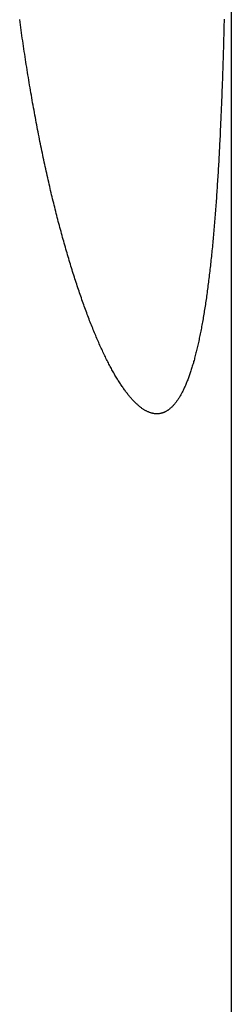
# Model space of a CAD drawing. Extents: x 668 to 3164, y 1007 to 2724.
# Tile 13 of 152: x 981.56 to 985.82, y 1712.05 to 1731.86. Entities that reach past the tile are written whole.
import ezdxf

# ---------------------------------------------------------------- set-up
doc = ezdxf.new("R2010")
doc.units = 0
doc.layers.add('KF_GRAVIS_12_RIGHT', color=7, linetype='CONTINUOUS')

# ---------------------------------------------------------------- blocks, each defined once
blk = doc.blocks.new('*U16')
at = {"layer": 'KF_GRAVIS_12_RIGHT'}
blk.add_line((156.8872, -506.4808), (156.8872, -581), dxfattribs=at)
blk.add_polyline3d([(156.743, -521.227, 0), (156.742, -521.282, 0), (156.74, -521.336, 0), (156.739, -521.39, 0), (156.738, -521.445, 0), (156.736, -521.498, 0), (156.735, -521.552, 0), (156.733, -521.606, 0), (156.732, -521.66, 0), (156.73, -521.713, 0), (156.729, -521.766, 0), (156.727, -521.82, 0), (156.725, -521.873, 0), (156.724, -521.926, 0), (156.722, -521.978, 0), (156.721, -522.031, 0), (156.719, -522.083, 0), (156.717, -522.136, 0), (156.716, -522.188, 0), (156.714, -522.24, 0), (156.712, -522.292, 0), (156.71, -522.344, 0), (156.709, -522.395, 0), (156.707, -522.447, 0), (156.705, -522.498, 0), (156.703, -522.549, 0), (156.701, -522.6, 0), (156.699, -522.651, 0), (156.697, -522.702, 0), (156.696, -522.752, 0), (156.694, -522.803, 0), (156.692, -522.853, 0), (156.69, -522.903, 0), (156.688, -522.953, 0), (156.686, -523.003, 0), (156.684, -523.052, 0), (156.681, -523.101, 0), (156.679, -523.151, 0), (156.677, -523.2, 0), (156.675, -523.249, 0), (156.673, -523.297, 0), (156.671, -523.346, 0), (156.669, -523.394, 0), (156.666, -523.442, 0), (156.664, -523.49, 0), (156.662, -523.538, 0), (156.66, -523.585, 0), (156.657, -523.633, 0), (156.655, -523.68, 0), (156.653, -523.727, 0), (156.65, -523.774, 0), (156.648, -523.82, 0), (156.645, -523.867, 0), (156.643, -523.913, 0), (156.641, -523.959, 0), (156.638, -524.005, 0), (156.636, -524.051, 0), (156.633, -524.096, 0), (156.631, -524.141, 0), (156.628, -524.186, 0), (156.625, -524.231, 0), (156.623, -524.276, 0), (156.62, -524.32, 0), (156.617, -524.365, 0), (156.615, -524.409, 0), (156.612, -524.452, 0), (156.609, -524.496, 0), (156.606, -524.539, 0), (156.604, -524.582, 0), (156.601, -524.625, 0), (156.598, -524.668, 0), (156.595, -524.71, 0), (156.592, -524.753, 0), (156.589, -524.795, 0), (156.586, -524.837, 0), (156.583, -524.879, 0), (156.58, -524.92, 0), (156.577, -524.962, 0), (156.574, -525.003, 0), (156.571, -525.045, 0), (156.568, -525.086, 0), (156.565, -525.127, 0), (156.562, -525.168, 0), (156.558, -525.209, 0), (156.555, -525.25, 0), (156.552, -525.291, 0), (156.549, -525.331, 0), (156.545, -525.372, 0), (156.542, -525.412, 0), (156.538, -525.452, 0), (156.535, -525.492, 0), (156.531, -525.532, 0), (156.528, -525.572, 0), (156.524, -525.612, 0), (156.52, -525.651, 0), (156.517, -525.69, 0), (156.513, -525.73, 0), (156.509, -525.769, 0), (156.506, -525.808, 0), (156.502, -525.847, 0), (156.498, -525.885, 0), (156.494, -525.924, 0), (156.49, -525.962, 0), (156.486, -526, 0), (156.482, -526.038, 0), (156.478, -526.076, 0), (156.474, -526.114, 0), (156.47, -526.151, 0), (156.466, -526.189, 0), (156.462, -526.226, 0), (156.457, -526.263, 0), (156.453, -526.3, 0), (156.449, -526.337, 0), (156.444, -526.373, 0), (156.44, -526.41, 0), (156.436, -526.446, 0), (156.431, -526.482, 0), (156.427, -526.518, 0), (156.422, -526.554, 0), (156.418, -526.589, 0), (156.413, -526.624, 0), (156.408, -526.66, 0), (156.404, -526.694, 0), (156.399, -526.729, 0), (156.394, -526.764, 0), (156.389, -526.798, 0), (156.385, -526.832, 0), (156.38, -526.866, 0), (156.375, -526.9, 0), (156.37, -526.934, 0), (156.365, -526.967, 0), (156.36, -527, 0), (156.355, -527.033, 0), (156.35, -527.066, 0), (156.344, -527.099, 0), (156.339, -527.131, 0), (156.334, -527.163, 0), (156.329, -527.195, 0), (156.323, -527.227, 0), (156.318, -527.258, 0), (156.313, -527.289, 0), (156.307, -527.321, 0), (156.302, -527.351, 0), (156.296, -527.382, 0), (156.29, -527.412, 0), (156.285, -527.442, 0), (156.279, -527.472, 0), (156.273, -527.502, 0), (156.268, -527.532, 0), (156.262, -527.561, 0), (156.256, -527.59, 0), (156.25, -527.619, 0), (156.244, -527.647, 0), (156.238, -527.675, 0), (156.232, -527.703, 0), (156.226, -527.731, 0), (156.22, -527.759, 0), (156.214, -527.786, 0), (156.208, -527.813, 0), (156.202, -527.84, 0), (156.195, -527.866, 0), (156.189, -527.893, 0), (156.183, -527.919, 0), (156.176, -527.944, 0), (156.17, -527.97, 0), (156.163, -527.995, 0), (156.157, -528.02, 0), (156.15, -528.045, 0), (156.144, -528.069, 0), (156.137, -528.093, 0), (156.13, -528.117, 0), (156.124, -528.141, 0), (156.117, -528.164, 0), (156.11, -528.188, 0), (156.103, -528.21, 0), (156.096, -528.233, 0), (156.089, -528.256, 0), (156.082, -528.278, 0), (156.075, -528.3, 0), (156.068, -528.321, 0), (156.061, -528.342, 0), (156.054, -528.364, 0), (156.047, -528.384, 0), (156.039, -528.405, 0), (156.032, -528.425, 0), (156.025, -528.445, 0), (156.017, -528.465, 0), (156.01, -528.485, 0), (156.002, -528.504, 0), (155.995, -528.523, 0), (155.987, -528.541, 0), (155.98, -528.56, 0), (155.972, -528.578, 0), (155.964, -528.596, 0), (155.957, -528.614, 0), (155.949, -528.631, 0), (155.941, -528.648, 0), (155.933, -528.665, 0), (155.926, -528.681, 0), (155.918, -528.698, 0), (155.91, -528.714, 0), (155.902, -528.729, 0), (155.894, -528.745, 0), (155.886, -528.76, 0), (155.878, -528.775, 0), (155.869, -528.789, 0), (155.861, -528.804, 0), (155.853, -528.818, 0), (155.845, -528.831, 0), (155.836, -528.845, 0), (155.828, -528.858, 0), (155.82, -528.871, 0), (155.811, -528.884, 0), (155.803, -528.896, 0), (155.794, -528.908, 0), (155.786, -528.92, 0), (155.777, -528.931, 0), (155.769, -528.943, 0), (155.76, -528.954, 0), (155.752, -528.964, 0), (155.743, -528.975, 0), (155.734, -528.985, 0), (155.725, -528.995, 0), (155.717, -529.004, 0), (155.708, -529.014, 0), (155.699, -529.023, 0), (155.69, -529.031, 0), (155.681, -529.04, 0), (155.672, -529.048, 0), (155.663, -529.056, 0), (155.654, -529.064, 0), (155.645, -529.071, 0), (155.636, -529.078, 0), (155.627, -529.085, 0), (155.618, -529.092, 0), (155.609, -529.098, 0), (155.6, -529.104, 0), (155.59, -529.11, 0), (155.581, -529.115, 0), (155.572, -529.12, 0), (155.563, -529.125, 0), (155.553, -529.13, 0), (155.544, -529.134, 0), (155.534, -529.139, 0), (155.525, -529.142, 0), (155.516, -529.146, 0), (155.506, -529.149, 0), (155.497, -529.152, 0), (155.487, -529.155, 0), (155.478, -529.158, 0), (155.468, -529.16, 0), (155.459, -529.162, 0), (155.449, -529.164, 0), (155.439, -529.165, 0), (155.43, -529.167, 0), (155.42, -529.167, 0), (155.41, -529.168, 0), (155.401, -529.169, 0), (155.391, -529.169, 0), (155.381, -529.169, 0), (155.371, -529.168, 0), (155.362, -529.168, 0), (155.352, -529.167, 0), (155.342, -529.166, 0), (155.332, -529.164, 0), (155.322, -529.163, 0), (155.312, -529.161, 0), (155.301, -529.158, 0), (155.291, -529.156, 0), (155.281, -529.153, 0), (155.271, -529.15, 0), (155.261, -529.147, 0), (155.25, -529.143, 0), (155.24, -529.14, 0), (155.229, -529.136, 0), (155.219, -529.131, 0), (155.208, -529.127, 0), (155.198, -529.122, 0), (155.187, -529.117, 0), (155.177, -529.111, 0), (155.166, -529.105, 0), (155.156, -529.099, 0), (155.145, -529.093, 0), (155.134, -529.087, 0), (155.123, -529.08, 0), (155.112, -529.073, 0), (155.102, -529.065, 0), (155.091, -529.058, 0), (155.08, -529.05, 0), (155.069, -529.042, 0), (155.058, -529.033, 0), (155.047, -529.025, 0), (155.036, -529.016, 0), (155.025, -529.006, 0), (155.014, -528.997, 0), (155.003, -528.987, 0), (154.991, -528.977, 0), (154.98, -528.967, 0), (154.969, -528.956, 0), (154.958, -528.945, 0), (154.946, -528.934, 0), (154.935, -528.922, 0), (154.924, -528.911, 0), (154.912, -528.898, 0), (154.901, -528.886, 0), (154.889, -528.874, 0), (154.878, -528.861, 0), (154.866, -528.847, 0), (154.855, -528.834, 0), (154.843, -528.82, 0), (154.832, -528.806, 0), (154.82, -528.792, 0), (154.809, -528.777, 0), (154.797, -528.762, 0), (154.785, -528.747, 0), (154.774, -528.732, 0), (154.762, -528.716, 0), (154.75, -528.7, 0), (154.738, -528.684, 0), (154.727, -528.668, 0), (154.715, -528.651, 0), (154.703, -528.634, 0), (154.691, -528.616, 0), (154.679, -528.599, 0), (154.668, -528.581, 0), (154.656, -528.563, 0), (154.644, -528.545, 0), (154.632, -528.526, 0), (154.62, -528.507, 0), (154.608, -528.488, 0), (154.596, -528.468, 0), (154.584, -528.449, 0), (154.572, -528.429, 0), (154.56, -528.408, 0), (154.548, -528.388, 0), (154.536, -528.367, 0), (154.524, -528.346, 0), (154.512, -528.325, 0), (154.5, -528.303, 0), (154.488, -528.281, 0), (154.476, -528.259, 0), (154.464, -528.237, 0), (154.452, -528.214, 0), (154.439, -528.191, 0), (154.427, -528.168, 0), (154.415, -528.145, 0), (154.403, -528.121, 0), (154.391, -528.097, 0), (154.379, -528.073, 0), (154.367, -528.048, 0), (154.355, -528.024, 0), (154.342, -527.999, 0), (154.33, -527.974, 0), (154.318, -527.948, 0), (154.306, -527.922, 0), (154.294, -527.896, 0), (154.282, -527.87, 0), (154.27, -527.844, 0), (154.257, -527.817, 0), (154.245, -527.79, 0), (154.233, -527.762, 0), (154.221, -527.735, 0), (154.209, -527.707, 0), (154.197, -527.679, 0), (154.184, -527.651, 0), (154.172, -527.622, 0), (154.16, -527.594, 0), (154.148, -527.565, 0), (154.136, -527.536, 0), (154.124, -527.506, 0), (154.112, -527.476, 0), (154.1, -527.447, 0), (154.088, -527.416, 0), (154.076, -527.386, 0), (154.063, -527.356, 0), (154.051, -527.325, 0), (154.039, -527.294, 0), (154.027, -527.262, 0), (154.015, -527.231, 0), (154.003, -527.199, 0), (153.991, -527.167, 0), (153.979, -527.135, 0), (153.967, -527.103, 0), (153.955, -527.071, 0), (153.943, -527.038, 0), (153.931, -527.005, 0), (153.92, -526.972, 0), (153.908, -526.938, 0), (153.896, -526.905, 0), (153.884, -526.871, 0), (153.872, -526.837, 0), (153.86, -526.803, 0), (153.848, -526.769, 0), (153.837, -526.734, 0), (153.825, -526.7, 0), (153.813, -526.665, 0), (153.801, -526.63, 0), (153.79, -526.594, 0), (153.778, -526.559, 0), (153.766, -526.523, 0), (153.755, -526.488, 0), (153.743, -526.452, 0), (153.732, -526.415, 0), (153.72, -526.379, 0), (153.708, -526.343, 0), (153.697, -526.306, 0), (153.685, -526.269, 0), (153.674, -526.232, 0), (153.663, -526.195, 0), (153.651, -526.158, 0), (153.64, -526.12, 0), (153.629, -526.082, 0), (153.617, -526.045, 0), (153.606, -526.007, 0), (153.595, -525.968, 0), (153.584, -525.93, 0), (153.572, -525.892, 0), (153.561, -525.853, 0), (153.55, -525.814, 0), (153.539, -525.776, 0), (153.528, -525.737, 0), (153.517, -525.697, 0), (153.506, -525.658, 0), (153.495, -525.619, 0), (153.484, -525.579, 0), (153.473, -525.539, 0), (153.463, -525.5, 0), (153.452, -525.46, 0), (153.441, -525.42, 0), (153.43, -525.379, 0), (153.42, -525.339, 0), (153.409, -525.298, 0), (153.399, -525.258, 0), (153.388, -525.217, 0), (153.378, -525.176, 0), (153.367, -525.135, 0), (153.357, -525.094, 0), (153.346, -525.053, 0), (153.336, -525.012, 0), (153.326, -524.97, 0), (153.316, -524.929, 0), (153.305, -524.887, 0), (153.295, -524.845, 0), (153.285, -524.804, 0), (153.275, -524.761, 0), (153.265, -524.719, 0), (153.255, -524.676, 0), (153.245, -524.634, 0), (153.235, -524.591, 0), (153.225, -524.547, 0), (153.215, -524.504, 0), (153.205, -524.46, 0), (153.195, -524.416, 0), (153.185, -524.372, 0), (153.175, -524.328, 0), (153.166, -524.283, 0), (153.156, -524.239, 0), (153.146, -524.194, 0), (153.136, -524.149, 0), (153.126, -524.103, 0), (153.117, -524.058, 0), (153.107, -524.012, 0), (153.097, -523.966, 0), (153.088, -523.92, 0), (153.078, -523.874, 0), (153.069, -523.827, 0), (153.059, -523.78, 0), (153.05, -523.733, 0), (153.04, -523.686, 0), (153.031, -523.639, 0), (153.021, -523.592, 0), (153.012, -523.544, 0), (153.003, -523.496, 0), (152.993, -523.448, 0), (152.984, -523.4, 0), (152.975, -523.352, 0), (152.966, -523.303, 0), (152.956, -523.254, 0), (152.947, -523.205, 0), (152.938, -523.156, 0), (152.929, -523.107, 0), (152.92, -523.058, 0), (152.911, -523.008, 0), (152.902, -522.958, 0), (152.893, -522.909, 0), (152.884, -522.858, 0), (152.876, -522.808, 0), (152.867, -522.758, 0), (152.858, -522.707, 0), (152.849, -522.657, 0), (152.841, -522.606, 0), (152.832, -522.555, 0), (152.824, -522.503, 0), (152.815, -522.452, 0), (152.807, -522.401, 0), (152.798, -522.349, 0), (152.79, -522.297, 0), (152.782, -522.245, 0), (152.773, -522.193, 0), (152.765, -522.141, 0), (152.757, -522.089, 0), (152.749, -522.036, 0), (152.741, -521.983, 0), (152.733, -521.931, 0), (152.725, -521.878, 0), (152.717, -521.825, 0), (152.709, -521.772, 0), (152.701, -521.718, 0), (152.693, -521.665, 0), (152.685, -521.611, 0), (152.678, -521.557, 0), (152.67, -521.504, 0), (152.663, -521.45, 0), (152.655, -521.396, 0), (152.648, -521.341, 0), (152.64, -521.287, 0), (152.633, -521.233, 0)], dxfattribs=at)

msp = doc.modelspace()

# ---------------------------------------------------------------- block references
at = {"layer": 'KF_GRAVIS_12_RIGHT'}
msp.add_blockref('*U16', (828.93, 2253.101), dxfattribs=at)

doc.saveas('drawing.dxf')
